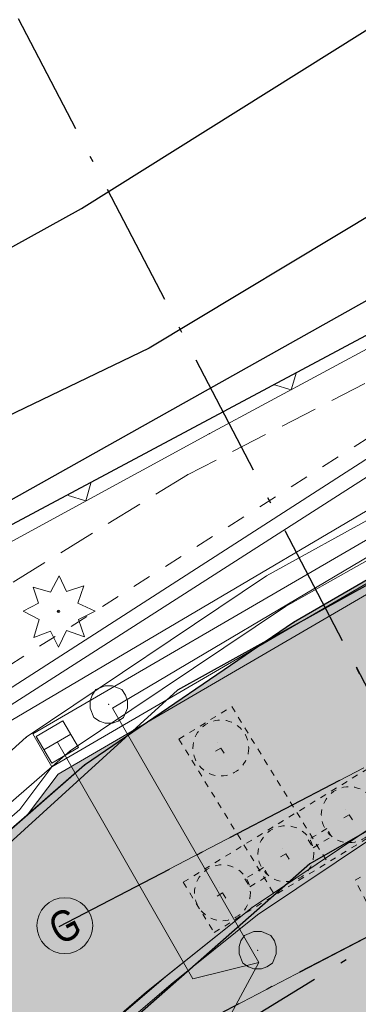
# Model space of a CAD drawing. Header units: metres. Extents: x -535942 to -530626, y -1087729 to -1086275.
# Tile 33 of 247: x -534392.04 to -534386.58, y -1086932.32 to -1086916.46. Entities that reach past the tile are written whole.
import ezdxf
from ezdxf.enums import TextEntityAlignment as Align

# ---------------------------------------------------------------- set-up
doc = ezdxf.new("R2010")
doc.units = ezdxf.units.M
for name, pattern in [('A_CARA_07', [7, 5, -2]), ('A_CARA_15', [7.6, 5, -1.3, 0, -1.3]), ('A_CARA_16', [11.4, 6, -1.8, 0, -1.8, 0, -1.8]), ('B_CARA_03', [3, 2, -1]), ('C_1', [0.6, 0.3, -0.3]), ('C_2', [0.8999999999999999, 0.6, -0.3]), ('CONTINOUS', [0]), ('Čerchovaná 20mm', [3000, 2000, -500.0000000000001, 0, -500.0000000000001])]:
    doc.linetypes.add(name, pattern=pattern)
for name, color, linetype in [('15', 7, 'Continuous'), ('18', 7, 'Continuous'), ('2', 7, 'Continuous'), ('23', 7, 'Continuous'), ('25', 7, 'Continuous'), ('8', 7, 'Continuous'), ('_blok katastr', 7, 'Continuous'), ('_blok SS sítě', 7, 'Continuous'), ('_blok zaměření - nové', 7, 'Continuous'), ('_OSY POPIS', 7, 'Continuous'), ('_základy', 7, 'Continuous'), ('AG_srafy SS komunikace', 253, 'Continuous'), ('CA_ZÁKLADY PAŽENÍ', 10, 'A_CARA_07')]:
    doc.layers.add(name, color=color, linetype=linetype)
for name, color, linetype, lineweight in [('AG budovy tence', 240, 'Continuous', 18), ('AG plyn', 251, 'G_POTR_632_PN', 13), ('AG silno NN', 251, 'G_VED_660_PN', 13), ('AG_kanal destova', 24, 'G_POTR_626_PN', 35), ('AG_SS kanal_déšť', 251, 'G_POTR_626_PN', 13), ('AG_SS osvětlení', 251, 'HP_04_VO', 13), ('CA_NEVHRA1_červená', 10, 'A_CARA_16', 25), ('CA_OSY', 5, 'A_CARA_15', 18), ('CA_PAŽENÍ', 10, 'Continuous', 25), ('CA_ZAKLADY25', 7, 'Continuous', 18), ('RP_kom_popis', 240, 'Continuous', 35), ('RP_kom_srafy_asfalt', 41, 'Continuous', 18), ('RP_komunikace', 240, 'Continuous', 35), ('SS_TEXT5', 4, 'Continuous', 50)]:
    doc.layers.add(name, color=color, linetype=linetype, lineweight=lineweight)
doc.layers.add('AG_revizni oblacek', color=111, linetype='Continuous', plot=False)
for name, color, linetype, true_color in [('BT_BPEJ', 7, 'Continuous', 0x7fffff), ('BT_hranice_parcel', 7, 'Continuous', 0x007f00), ('BT_vnitrni_kresby', 7, 'Continuous', 0x007f00)]:
    doc.layers.add(name, color=color, linetype=linetype, true_color=true_color)
doc.layers.add('RP_kom_zlaby', color=7, linetype='CONTINOUS', lineweight=30, true_color=0x5cb0ff)
doc.styles.add('ROMANS', font='romans')
doc.styles.get("Standard").update_dxf_attribs({"font": 'ARIALN.TTF'})
doc.linetypes.add('G_POTR_626_PN', pattern='A,0.5,-1,2,-6.5,[8,hpfmlin.shx,S=1,R=0,X=0,Y=0],-6.5,2,-1,0.5', length=20)
doc.linetypes.add('G_POTR_632_PN', pattern='A,0.5,-1,2,-6.5,[13,hpfmlin.shx,S=1,R=0,X=0,Y=0],-6.5,2,-1,0.5', length=20)
doc.linetypes.add('G_VED_660_PN', pattern='A,0.5,-1,2,-6.5,[28,hpfmlin.shx,S=1,R=0,X=0,Y=0],-6.5,2,-1,0.5', length=20)
doc.linetypes.add('HP_04_VO', pattern='A,0.5,-1,2,-5,[28,hpfmlin.shx,S=1,R=0,X=0,Y=0],-0.8,["VO",ROMANS,S=1.7,R=0,X=2.75,Y=-0.8],-7,2,-1,0.5', length=19.8)

# ---------------------------------------------------------------- blocks, each defined once
blk = doc.blocks.new('_KATASTR')
at = {"layer": 'BT_BPEJ', "lineweight": -3}
blk.add_lwpolyline([(-534567.99, -1086985.9), (-534456, -1086953), (-534436.78, -1086944.4), (-534394.5, -1086925.5), (-534377.62, -1086916.03), (-534353.5, -1086902.5), (-534344.98, -1086895.04), (-534338.35, -1086889.24), (-534337.5, -1086888.5), (-534101, -1086732), (-533977.7, -1086657.11), (-533966, -1086650), (-533802, -1086557.5)], dxfattribs=at)
at = {"layer": 'BT_hranice_parcel', "lineweight": -3}
for points in [[(-533930.39, -1086626.94), (-533977.71, -1086657.09), (-534027.69, -1086688.36), (-534051.88, -1086704.35), (-534053, -1086704.99), (-534093.1, -1086730.54), (-534099.49, -1086734.79), (-534123.96, -1086749.86), (-534172.7, -1086780.69), (-534236.19, -1086822.11), (-534301.1, -1086864.48), (-534361.33, -1086904.52), (-534389.95, -1086921.75), (-534421.31, -1086936.84), (-534457.42, -1086954.5), (-534485.18, -1086964.81)], [(-534493.78, -1086969.89), (-534465.8, -1086959.93), (-534429.9, -1086944.73), (-534384.85, -1086920.69), (-534356.67, -1086902.53), (-534277.7, -1086851.96), (-534273.32, -1086849.11), (-534236.73, -1086825.56), (-534052.87, -1086705.47), (-533854.49, -1086591.17)], [(-534338.12, -1086898.49), (-534383.25, -1086923.8), (-534389.49, -1086927.26), (-534399, -1086935.91), (-534403.22, -1086942.24), (-534405.72, -1086949.33), (-534407.13, -1086958.44), (-534408.09, -1086961.55), (-534410.53, -1086965.99), (-534414.49, -1086969.52), (-534420.58, -1086971.17), (-534438.35, -1086968.22), (-534436.99, -1086966.48), (-534427.74, -1086964.13), (-534413.07, -1086960.36), (-534414.19, -1086955.97)], [(-534278.2, -1086870.91), (-534280.81, -1086872.42), (-534283.9, -1086873.33), (-534336.41, -1086901.56), (-534380.73, -1086926.26), (-534387.36, -1086930.06), (-534395.68, -1086937.38), (-534400.23, -1086943.77), (-534402.1, -1086949.28), (-534402.94, -1086954.59), (-534401.71, -1086960.85), (-534397.72, -1086964.65), (-534394.01, -1086965.74), (-534388.06, -1086961.48), (-534382.1, -1086954.4), (-534380.8, -1086952.07), (-534380.09, -1086950.32), (-534377.66, -1086948.55)]]:
    blk.add_lwpolyline(points, dxfattribs=at)
at = {"layer": 'BT_vnitrni_kresby', "lineweight": -3}
for points in [[(-534391.04, -1086919.5), (-534363.29, -1086902.12)], [(-534421.54, -1086936.37), (-534391.04, -1086919.5)]]:
    blk.add_lwpolyline(points, dxfattribs=at)
blk = doc.blocks.new('kanalizace SS')
at = {"layer": 'AG_SS kanal_déšť', "ltscale": 0.7}
for p, q in [((-534375.49, -1086918.63), (-534390.54, -1086927.55)), ((-534390.54, -1086927.55), (-534388.18, -1086931.65)), ((-534388.18, -1086931.65), (-534398.32, -1086950.38))]:
    blk.add_line(p, q, dxfattribs=at)
blk = doc.blocks.new('ss plyn')
at = {"layer": 'AG plyn', "color": 251, "lineweight": 15, "ltscale": 0.5}
blk.add_line((-534385.46831, -1086923.19931), (-534398.89266, -1086931.80294), dxfattribs=at)
blk = doc.blocks.new('SS nízké napětí')
at = {"layer": 'AG silno NN', "ltscale": 0.7}
blk.add_line((-534398.82281, -1086931.4979), (-534385.23875, -1086922.76528), dxfattribs=at)
blk = doc.blocks.new('ss_vo')
at = {"layer": 'AG_SS osvětlení', "ltscale": 0.7}
blk.add_line((-534394.0879, -1086928.8786), (-534368.1772, -1086913.5948), dxfattribs=at)
blk = doc.blocks.new('Z620')
at = {"color": 0, "lineweight": -2}
for p, q in [((-0.27, 0.15), (-0.21, 0.24)), ((-0.21, 0.24), (-0.06, 0.3)), ((-0.06, 0.3), (0.06, 0.3)), ((0.06, 0.3), (0.21, 0.24)), ((0.21, 0.24), (0.27, 0.15)), ((-0.3, 0.06), (-0.27, 0.15)), ((-0.3, -0.06), (-0.3, 0.06)), ((0.27, 0.15), (0.3, 0.06)), ((0.3, 0.06), (0.3, -0.06)), ((-0.24, -0.21), (-0.3, -0.06)), ((0.3, -0.06), (0.24, -0.21)), ((-0.15, -0.27), (-0.24, -0.21)), ((-0.06, -0.3), (-0.15, -0.27)), ((0.06, -0.3), (-0.06, -0.3)), ((0.15, -0.27), (0.06, -0.3)), ((0.24, -0.21), (0.15, -0.27))]:
    blk.add_line(p, q, dxfattribs=at)
blk = doc.blocks.new('Z212')
at = {"color": 0, "lineweight": -2}
for p, q in [((-0.21, 0.21), (0, 0)), ((0, 0), (0.21, 0.21))]:
    blk.add_line(p, q, dxfattribs=at)
blk = doc.blocks.new('Z75')
at = {"color": 0, "lineweight": -2}
for p, q in [((-0.13, 0.31), (0.01, 0.57)), ((0.01, 0.57), (0.13, 0.32)), ((-0.32, 0.13), (-0.41, 0.39)), ((-0.41, 0.39), (-0.13, 0.31)), ((0.13, 0.32), (0.41, 0.41)), ((0.41, 0.41), (0.31, 0.13)), ((-0.57, 0), (-0.32, 0.13)), ((-0.31, -0.13), (-0.57, 0)), ((0.31, 0.13), (0.59, 0)), ((0.59, 0), (0.32, -0.13)), ((-0.4, -0.42), (-0.31, -0.13)), ((0.32, -0.13), (0.42, -0.41)), ((0.13, -0.31), (0, -0.58)), ((0.42, -0.41), (0.13, -0.31)), ((-0.13, -0.32), (-0.4, -0.42)), ((0, -0.58), (-0.13, -0.32))]:
    blk.add_line(p, q, dxfattribs=at)
blk.add_circle((0, 0), 0.0192, dxfattribs=at)
blk = doc.blocks.new('Zaměření - zekan')
at = {"layer": 'AG_srafy SS komunikace', "transparency": 33554516}
h = blk.add_hatch(color=256, dxfattribs=at)
h.dxf.hatch_style = 1
h.paths.add_polyline_path([(-534240.26, -1086848.01), (-534242.39, -1086848.54), (-534243.973653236, -1086849.136313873), (-534248.67, -1086851.22), (-534254.11, -1086853.75), (-534260.09, -1086856.64), (-534264.42, -1086858.86), (-534270.39, -1086862.11), (-534275.64, -1086864.95), (-534281.45, -1086868.07), (-534281.6585785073, -1086868.182632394), (-534285.72, -1086869.95), (-534292.5816847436, -1086873.476675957), (-534300.99, -1086878.21), (-534304.6999999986, -1086880.029999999), (-534311.17, -1086883.6), (-534311.21, -1086883.69), (-534319, -1086887.9), (-534326.28, -1086891.8), (-534333.68, -1086895.85), (-534341.0325722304, -1086899.871940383), (-534342.3899999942, -1086900.589999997), (-534348.52, -1086904), (-534357.39, -1086909.18), (-534363.51, -1086912.76), (-534368.15, -1086915.35), (-534368.58, -1086915.38), (-534371.67, -1086917.17), (-534371.6, -1086917.36), (-534374.61, -1086918.91), (-534375.85, -1086919.55), (-534383.2984765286, -1086923.670002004), (-534387.62, -1086926.167315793), (-534390.99, -1086928.47), (-534395.26, -1086932.19), (-534398.39, -1086935.37), (-534401.04, -1086938.71), (-534403.34, -1086942.64), (-534405.25, -1086947.26), (-534406.47, -1086948.88), (-534407.31, -1086949.26), (-534408.77, -1086950.15), (-534411.9, -1086951.42), (-534412.44, -1086951.7), (-534411.5724914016, -1086955.249622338), (-534406.31, -1086953.97), (-534406.43, -1086955.99), (-534406.92, -1086958.84), (-534407.82, -1086961.82), (-534408.73, -1086963.55), (-534410.13, -1086965.71), (-534411.33, -1086966.62), (-534411.44, -1086966.66), (-534412.09, -1086967.39), (-534412.79, -1086968.05), (-534413.62, -1086968.71), (-534414.49, -1086969.26), (-534416.26, -1086969.93), (-534415.54, -1086973.73), (-534414.56, -1086973.85), (-534413.62, -1086974.05), (-534405.67, -1086972.87), (-534403.64, -1086972.67), (-534402.63, -1086972.81), (-534401.62, -1086973.13), (-534400.5, -1086973.63), (-534397.57, -1086975.25), (-534395.92, -1086976.46), (-534395, -1086977.42), (-534392.36, -1086981.04), (-534391.77, -1086982.25), (-534391.1, -1086982), (-534390.78, -1086982.85), (-534391.39, -1086983.1), (-534390.58, -1086985.29), (-534390.25, -1086986.4), (-534390.1, -1086987.69), (-534390.06, -1086988.65), (-534390.2, -1086989.8), (-534390.5, -1086990.92), (-534391.16, -1086992.45), (-534391.4, -1086992.91), (-534381.94, -1086987.31), (-534382.24, -1086986.32), (-534382.32, -1086985.31), (-534382.16, -1086984.27), (-534381.82, -1086983.34), (-534381.32, -1086982.44), (-534380.71, -1086981.63), (-534379.98, -1086980.93), (-534379.21, -1086980.3), (-534378.39, -1086979.72), (-534377.4667975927, -1086979.21125188), (-534373.7107396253, -1086977.111795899), (-534372.5833892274, -1086976.507571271), (-534371.89, -1086976.12), (-534371.16, -1086975.66), (-534367.03, -1086973.76), (-534365.62, -1086973.12), (-534362.45, -1086971.42), (-534362.5651751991, -1086971.197502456), (-534357.1525324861, -1086968.395663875), (-534349.9735908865, -1086964.675849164), (-534344.0311389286, -1086961.596729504), (-534335.3804887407, -1086957.063456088), (-534329.65, -1086954.06), (-534329.53, -1086954.31), (-534329, -1086954.29), (-534328.53, -1086954.37), (-534328.09, -1086954.52), (-534327.64, -1086954.75), (-534327.21, -1086955.13), (-534326.4, -1086956.7), (-534323.4, -1086955.17), (-534324.27, -1086953.55), (-534324.32, -1086953.03), (-534324.26, -1086952.54), (-534324.13, -1086952.05), (-534323.82, -1086951.55), (-534323.49, -1086951.1), (-534311.67, -1086944.94), (-534305.34, -1086941.6), (-534300.39, -1086939.07), (-534294.7979542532, -1086936.103610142), (-534294.97, -1086935.8), (-534290.7701127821, -1086933.636206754), (-534286.14, -1086931.26), (-534286.02, -1086931.42), (-534285.95, -1086931.48), (-534281.8899999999, -1086929.385), (-534271.3, -1086923.94), (-534268.39, -1086922.44), (-534266.57, -1086921.49), (-534263.17, -1086919.71), (-534259.8950294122, -1086918.002599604), (-534258.72, -1086917.39), (-534257.63, -1086916.91), (-534256.65, -1086916.73), (-534255.56, -1086916.71), (-534254.93, -1086916.98), (-534253.92, -1086917.86), (-534252.78, -1086919.28), (-534251.69, -1086920.86), (-534249.08, -1086925.78), (-534247.53, -1086928.67), (-534240.069871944, -1086924.81), (-534241.74, -1086921.65), (-534244.1886135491, -1086916.905811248), (-534244.46, -1086916.38), (-534245.17, -1086914.8), (-534245.34, -1086913.82), (-534245.4, -1086912.79), (-534245.16, -1086911.8), (-534244.75, -1086910.85), (-534244.21, -1086909.95), (-534243.65, -1086909.23), (-534242.81, -1086908.49), (-534241.96, -1086907.93), (-534238.92, -1086906.61), (-534233.75, -1086904.35), (-534231.72, -1086903.63), (-534231.12, -1086903.38), (-534222.86, -1086899.98), (-534221.64, -1086899.45), (-534215.26, -1086896.83), (-534209.18, -1086894.35), (-534207.62, -1086893.82), (-534206.23, -1086893.48), (-534204.6, -1086893.25), (-534203.26, -1086893.19), (-534201.71, -1086893.25), (-534200.3800000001, -1086893.426713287), (-534199.2, -1086893.7), (-534197.72, -1086894.19), (-534196.37, -1086894.9), (-534195.14, -1086895.82), (-534194.07, -1086896.96), (-534193.35, -1086897.92), (-534192.6, -1086899.44), (-534189.28, -1086891.78), (-534190.21, -1086891.25), (-534190.71, -1086890.67), (-534191, -1086890.06), (-534191.12, -1086889.29), (-534191.03, -1086888.49), (-534190.77, -1086887.8), (-534190.37, -1086887.08), (-534189.77, -1086886.62), (-534189.02, -1086886.35), (-534188.25, -1086886.41), (-534187.49, -1086886.8), (-534187, -1086887.35), (-534186.63, -1086888.11), (-534186.43, -1086889.03), (-534186.44, -1086889.87), (-534176.56, -1086889.35), (-534177.65, -1086886.35), (-534179.05, -1086882.57), (-534179.03, -1086882.09), (-534178.78, -1086881.7), (-534177.003038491, -1086880.974458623), (-534171.47, -1086878.73), (-534168.5985315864, -1086877.516286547), (-534164.6779265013, -1086875.910913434), (-534163.53, -1086875.46), (-534162.56, -1086875.05), (-534161.21, -1086874.87), (-534158.44, -1086876.72), (-534157.24, -1086876.86), (-534152.2, -1086873.32), (-534150.4, -1086872.02), (-534148.76, -1086870.34), (-534147.72, -1086869.64), (-534147.78, -1086868.94), (-534147.38, -1086868.62), (-534145.94, -1086867.86), (-534144.5, -1086867.1), (-534142.98, -1086868.83), (-534139.47, -1086866.78), (-534139.23, -1086867.11), (-534139.46, -1086867.68), (-534138.99, -1086868.33), (-534117.8682796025, -1086863.128206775), (-534113.56, -1086852.87), (-534114.37, -1086851.52), (-534114.78, -1086850.57), (-534115.01, -1086849.57), (-534115.14, -1086848.49), (-534115.1, -1086846.51), (-534114.61, -1086844.2), (-534114.35, -1086844.04), (-534113.74, -1086841.96), (-534113.25, -1086840.97), (-534112.53, -1086839.04), (-534112.01, -1086837.76), (-534111.58, -1086837.05), (-534111.22, -1086836.67), (-534110.4, -1086836), (-534109.5700000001, -1086835.59), (-534107.574341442, -1086834.452736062), (-534105.2612353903, -1086833.13456864), (-534102.9142428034, -1086831.771511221), (-534099.15, -1086829.58), (-534093.8379775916, -1086826.489672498), (-534089.7892419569, -1086824.132945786), (-534088.77, -1086823.54), (-534084.12, -1086821.01), (-534085.8708698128, -1086817.862603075), (-534090.54, -1086820.46), (-534093.59, -1086822.14), (-534094.49, -1086822.57), (-534095.48, -1086822.88), (-534096.44, -1086822.95), (-534097.57, -1086822.86), (-534098.46, -1086822.57), (-534101.43, -1086820.53), (-534103.51, -1086818.2), (-534105.97, -1086814.25), (-534107.99, -1086810.23), (-534109.55, -1086807.26), (-534111.07, -1086804.41), (-534111.9, -1086802.88), (-534116.5, -1086794.06), (-534117.17, -1086792.06), (-534117.42, -1086790.69), (-534117.39, -1086789.25), (-534117.19, -1086787.5), (-534116.66, -1086785.76), (-534115.86, -1086784.28), (-534114.92, -1086782.83), (-534113.95, -1086781.82), (-534112.79, -1086780.91), (-534108.66, -1086778.44), (-534110.50542082, -1086775.354336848), (-534114.85, -1086777.87), (-534116.37, -1086778.45), (-534117.72, -1086778.78), (-534118.78, -1086778.9), (-534119.79, -1086778.87), (-534120.72, -1086778.71), (-534122.33, -1086778.24), (-534123.61, -1086777.53), (-534124.14, -1086776.51), (-534124.5, -1086775.53), (-534124.78, -1086773.93), (-534124.92, -1086772.42), (-534124.95, -1086770.88), (-534124.84, -1086769.37), (-534124.65, -1086767.87), (-534124.34, -1086766.41), (-534123.95, -1086764.94), (-534123.48, -1086763.55), (-534122.5307676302, -1086761.319303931), (-534122.48, -1086761.2), (-534121.67, -1086759.91), (-534120.71, -1086758.7), (-534119.94, -1086758), (-534115.0945983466, -1086754.802906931), (-534112.489425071, -1086753.118228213), (-534108.92, -1086750.81), (-534112.62, -1086746.13), (-534115.8070456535, -1086748.181541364), (-534119.2678012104, -1086750.409273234), (-534123.55, -1086753.29), (-534125.75, -1086754.94), (-534127.24, -1086756.26), (-534128.21, -1086757.38), (-534129.07, -1086758.68), (-534129.99, -1086760.43), (-534130.79, -1086762.3), (-534131.7700188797, -1086765.256113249), (-534132.17, -1086766.67), (-534132.7536063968, -1086769.153634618), (-534133.08, -1086770.92), (-534132.94, -1086773.13), (-534131.84, -1086777.78), (-534132.14, -1086777.97), (-534130.89, -1086781.58), (-534129.44, -1086783.59), (-534126.6306465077, -1086788.644785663), (-534124.24, -1086793.34), (-534123.65, -1086795.82), (-534123.48, -1086797.42), (-534123.9729202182, -1086799.533639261), (-534124.97, -1086801.52), (-534126.17, -1086803.45), (-534127.54, -1086804.78), (-534127.92, -1086804.75), (-534132.58, -1086807.28), (-534139.56, -1086810.01), (-534146.11, -1086812.58), (-534152.72, -1086815.14), (-534159.36, -1086817.74), (-534166.12, -1086820.4), (-534174.33, -1086823.85), (-534182.75, -1086826.87), (-534190.84, -1086831.94), (-534200.46, -1086836.84), (-534206.25, -1086839.79), (-534206.69, -1086840.05), (-534208.7456935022, -1086841.111504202), (-534210.685132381, -1086842.125612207), (-534215.8010762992, -1086844.800674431), (-534222.31, -1086848.04), (-534225.67, -1086849.34), (-534227.09, -1086849.34), (-534228.34, -1086849.44), (-534229.372506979, -1086849.267915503), (-534230.35, -1086849.04), (-534234.18, -1086847.95), (-534236.16, -1086847.74), (-534238.29, -1086847.76)])
h.paths.add_polyline_path([(-534391.83, -1086964.99), (-534388.99, -1086967.75), (-534389.32, -1086968.65), (-534389.03, -1086969.71), (-534388.91, -1086968.78), (-534388.57, -1086967.76), (-534388.06, -1086966.84), (-534386.87, -1086965.26), (-534384.26, -1086962.14), (-534380.15, -1086957.28), (-534377.72, -1086954.43), (-534375.2579376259, -1086953.138918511), (-534377.42, -1086949), (-534378.23, -1086949.37), (-534378.17, -1086949.49), (-534379.06, -1086949.91), (-534380.6, -1086951.93), (-534380.7, -1086951.86), (-534381.58, -1086953.7), (-534381.4832994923, -1086953.783807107), (-534383.82, -1086956.48), (-534386.6778588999, -1086959.782414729), (-534387.92, -1086961.27), (-534389.99, -1086963.67), (-534390.75, -1086964.34), (-534391.55, -1086964.89)], flags=16)
at = {"layer": '18', "color": 252, "lineweight": 15}
for p in [(-534388.98, -1086923.13), (-534389.33, -1086923.79), (-534388.06, -1086925.42), (-534387.75, -1086925.91), (-534391.41, -1086925.99), (-534387.62, -1086926.17), (-534390.6, -1086927.49), (-534391.93, -1086928.02), (-534391.22, -1086928.24), (-534390.99, -1086928.47), (-534388.29, -1086930.76), (-534388.2, -1086931.45), (-534389.99, -1086932.12)]:
    blk.add_point(p, dxfattribs=at)
at = {"layer": '2', "color": 251, "linetype": 'C_1', "lineweight": 15}
blk.add_line((-534398.81, -1086931.05), (-534385.24, -1086922.45), dxfattribs=at)
at = {"layer": '2', "color": 251, "lineweight": 15}
for p, q in [((-534383.58, -1086922.94), (-534388.06, -1086925.42)), ((-534387.75, -1086925.91), (-534383.29, -1086923.4)), ((-534383.19, -1086923.61), (-534387.62, -1086926.17)), ((-534388.06, -1086925.42), (-534391.93, -1086928.02)), ((-534391.22, -1086928.24), (-534387.75, -1086925.91)), ((-534387.62, -1086926.17), (-534390.99, -1086928.47)), ((-534391.93, -1086928.02), (-534395.8, -1086931.49)), ((-534395.46, -1086931.91), (-534391.22, -1086928.24)), ((-534390.99, -1086928.47), (-534395.26, -1086932.19)), ((-534385.13, -1086928.64), (-534388.29, -1086930.76)), ((-534388.29, -1086930.76), (-534389.99, -1086932.12)), ((-534389.99, -1086932.12), (-534393.5, -1086935.14))]:
    blk.add_line(p, q, dxfattribs=at)
at = {"layer": '23', "color": 252, "lineweight": 15}
for p, q in [((-534388.98, -1086923.13), (-534384.56, -1086920.75)), ((-534394.92, -1086926.36), (-534388.98, -1086923.13))]:
    blk.add_line(p, q, dxfattribs=at)
at = {"layer": '25', "color": 252, "linetype": 'C_2', "lineweight": 15}
for p, q in [((-534386.47, -1086922.32), (-534389.33, -1086923.79)), ((-534389.33, -1086923.79), (-534394.76, -1086927.13))]:
    blk.add_line(p, q, dxfattribs=at)
at = {"layer": 'AG_revizni oblacek'}
blk.add_lwpolyline([(-534348.52, -1086904), (-534357.39, -1086909.18), (-534363.51, -1086912.76), (-534368.15, -1086915.35), (-534368.58, -1086915.38), (-534371.67, -1086917.17), (-534371.6, -1086917.36), (-534374.61, -1086918.91), (-534375.85, -1086919.55), (-534383.2984765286, -1086923.670002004), (-534387.62, -1086926.167315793), (-534390.99, -1086928.47), (-534395.26, -1086932.19), (-534398.39, -1086935.37), (-534401.04, -1086938.71), (-534403.34, -1086942.64)], dxfattribs=at)
at = {"layer": '15', "color": 252, "lineweight": 15}
blk.add_blockref('Z75', (-534391.41, -1086925.99), dxfattribs=at)
at = {"layer": '23', "color": 252, "lineweight": 15}
for p, rotation in [((-534387.66, -1086922.42), 28.19999999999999), ((-534390.97, -1086924.21), 28.6)]:
    blk.add_blockref('Z212', p, dxfattribs=dict(at, rotation=rotation))
at = {"layer": '8', "color": 252, "lineweight": 15}
for p in [(-534390.6, -1086927.49), (-534388.2, -1086931.45)]:
    blk.add_blockref('Z620', p, dxfattribs=at)
blk = doc.blocks.new('00RADA')
at = {"color": 0, "lineweight": -2}
blk.add_circle((0, 0), 4.5, dxfattribs=at)
at = {"layer": 'SS_TEXT5', "color": 0, "lineweight": -2, "style": 'ROMANS', "width": 0.8}
blk.add_attdef('1', text='', height=5, dxfattribs=at).set_placement((0, 0), align=Align.MIDDLE)
blk = doc.blocks.new('půdorys nový')
at = {"layer": 'CA_OSY', "color": 251, "lineweight": 15}
for p, q in [((23.16650059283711, 61.70634859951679), (318.3485160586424, 61.70634859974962)), ((23.16650147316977, 59.26634859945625), (318.3485160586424, 59.26634859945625))]:
    blk.add_line(p, q, dxfattribs=at)
at = {"layer": '_OSY POPIS', "color": 251, "lineweight": 15}
ref = blk.add_blockref('00RADA', (22.71738133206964, 61.67820806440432), dxfattribs=dict(at, xscale=0.09999999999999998, yscale=0.09999999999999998, zscale=0.09999999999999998))
ref.add_attrib('1', 'G', dxfattribs={"layer": 'SS_TEXT5', "color": 0, "height": 0.4999999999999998}).set_placement((22.71738133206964, 61.67820806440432), align=Align.MIDDLE)
blk = doc.blocks.new('A$C33453530')
at = {"layer": 'CA_OSY', "color": 0, "ltscale": 0.25}
for p, q in [((-99.7440782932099, -7.149744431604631), (99.7440782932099, 7.149744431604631)), ((7.149744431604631, -99.7440782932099), (-7.149744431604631, 99.7440782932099))]:
    blk.add_line(p, q, dxfattribs=at)
at = {"layer": 'CA_ZÁKLADY PAŽENÍ', "color": 0, "lineweight": -2, "ltscale": 0.5}
blk.add_circle((0, 0), 450, dxfattribs=at)
blk = doc.blocks.new('A$Ca459e306')
at = {"layer": 'AG_revizni oblacek', "ltscale": 0.5}
for p, q in [((0, 3939.999999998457), (0, -7948.977382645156)), ((-3065.038965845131, 8.731149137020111e-11), (75669.90750165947, -2.240994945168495e-09))]:
    blk.add_line(p, q, dxfattribs=at)
at = {"layer": 'CA_NEVHRA1_červená', "color": 251, "linetype": 'B_CARA_03', "lineweight": 13, "ltscale": 0.7}
for p, q in [((-4073.596456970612, 2149.24865825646), (34618.53127812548, 4922.734859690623)), ((-3069.534445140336, 4226.352285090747), (-2072.093662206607, 4297.849729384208)), ((-2072.093662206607, 4297.849729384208), (-1861.176201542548, 1355.39941975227)), ((-3069.534445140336, 4226.352285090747), (-2858.616984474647, 1283.901975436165)), ((-4005.673884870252, 1201.679914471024), (34803.34721395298, 3983.545136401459)), ((-4073.596456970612, 2149.248658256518), (-4005.673884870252, 1201.679914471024))]:
    blk.add_line(p, q, dxfattribs=at)
at = {"layer": 'CA_ZÁKLADY PAŽENÍ', "color": 251, "linetype": 'B_CARA_03', "lineweight": 13, "ltscale": 0.5}
for points in [[(-3166.874485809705, 1738.024550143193), (-3156.149869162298, 1588.408432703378), (-2807.045595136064, 1613.432538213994), (-2817.770211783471, 1763.048655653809)], [(-1969.945546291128, 1823.821483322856), (-1959.220929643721, 1674.205365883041), (-1610.116655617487, 1699.229471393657), (-1620.841272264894, 1848.845588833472)]]:
    blk.add_lwpolyline(points, close=True, dxfattribs=at)
at = {"layer": 'CA_PAŽENÍ', "color": 251, "linetype": 'B_CARA_03', "lineweight": 13}
for p in [(-2536.852767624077, 3788.316635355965), (-2393.857879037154, 1793.435069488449), (-1196.928939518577, 1879.232002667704), (-3590.786818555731, 1707.638136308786)]:
    blk.add_blockref('A$C33453530', p, dxfattribs=at)
blk = doc.blocks.new('A$Cf8a33a96')
at = {"layer": 'AG_revizni oblacek', "linetype": 'Čerchovaná 20mm'}
for p, q in [((1.192092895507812e-07, -9246.04788017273), (2.384185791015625e-07, 67434.63207900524)), ((-4913.909610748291, 38687.76657962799), (41083.70649600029, 41984.91669952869)), ((-6173.615561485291, 41480.00000011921), (290262.5786824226, 41480.00000011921)), ((-6173.615561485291, 39040.00000011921), (290262.5786824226, 39040.00000023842))]:
    blk.add_line(p, q, dxfattribs=at)
at = {"layer": 'CA_ZAKLADY25', "color": 252, "linetype": 'B_CARA_03', "lineweight": 13}
for p, q in [((-1599.999999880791, 39940.00000011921), (1600.000000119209, 39940.00000011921)), ((-1599.999999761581, 38140.00000023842), (-1599.999999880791, 39940.00000011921))]:
    blk.add_line(p, q, dxfattribs=at)
blk = doc.blocks.new('komunikace')
at = {"layer": 'RP_kom_srafy_asfalt', "lineweight": 13, "transparency": 33554577}
h = blk.add_hatch(color=256, dxfattribs=at)
h.dxf.hatch_style = 1
edge = h.paths.add_edge_path()
edge.add_line((-534391.9370450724, -1086929.295060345), (-534389.6870890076, -1086931.877671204))
edge.add_line((-534389.6870890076, -1086931.877671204), (-534388.29, -1086930.76))
edge.add_line((-534388.29, -1086930.76), (-534385.13, -1086928.64))
edge.add_line((-534385.13, -1086928.64), (-534380.4645792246, -1086925.92355872))
edge.add_line((-534380.4645792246, -1086925.92355872), (-534371.3313174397, -1086920.605716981))
edge.add_line((-534371.3313174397, -1086920.605716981), (-534356.6288022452, -1086912.045177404))
edge.add_line((-534356.6288022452, -1086912.045177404), (-534235.8179834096, -1086849.120798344))
edge.add_line((-534235.8179834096, -1086849.120798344), (-534236.137476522, -1086848.507409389))
edge.add_arc((-534238.6286439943, -1086849.804972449), 2.808840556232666, 27.51344998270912, 118.3493117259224)
edge.add_line((-534239.9624101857, -1086847.332998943), (-534240.4058968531, -1086847.563966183))
edge.add_line((-534240.4058968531, -1086847.563966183), (-534247.2612103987, -1086851.134203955))
edge.add_line((-534247.2612103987, -1086851.134203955), (-534253.5103717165, -1086849.957406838))
edge.add_arc((-534254.4356723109, -1086854.871042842), 4.999999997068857, 79.33536251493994, 117.511649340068)
edge.add_line((-534256.7453170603, -1086850.436458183), (-534272.9028801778, -1086858.851728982))
edge.add_arc((-534270.5932354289, -1086863.286313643), 4.999999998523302, 117.5116493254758, 142.4783457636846)
edge.add_line((-534274.5588514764, -1086860.241007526), (-534281.0994559, -1086868.758222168))
edge.add_line((-534281.0994559, -1086868.758222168), (-534358.2454831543, -1086908.940921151))
edge.add_line((-534358.2454831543, -1086908.940921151), (-534374.5540914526, -1086918.881209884))
edge.add_line((-534374.5540914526, -1086918.881209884), (-534374.61, -1086918.91))
edge.add_line((-534374.61, -1086918.91), (-534375.8499167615, -1086919.549957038))
edge.add_line((-534375.8499167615, -1086919.549957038), (-534391.415591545, -1086928.61161419))
edge.add_line((-534391.415591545, -1086928.61161419), (-534391.9370450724, -1086929.295060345))
h = blk.add_hatch(color=256, dxfattribs=at)
h.dxf.hatch_style = 1
h.paths.add_polyline_path([(-534395.26, -1086932.19), (-534391.9159885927, -1086929.27250731), (-534389.6880021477, -1086931.878451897), (-534393.0528455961, -1086934.75526886)])
at = {"layer": 'AG_kanal destova', "lineweight": 13, "ltscale": 0.7}
blk.add_lwpolyline([(-534391.4277155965, -1086928.096110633), (-534389.2449308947, -1086931.912143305), (-534388.1799999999, -1086931.65)], dxfattribs=at)
at = {"layer": 'RP_kom_popis', "lineweight": 13}
blk.add_lwpolyline([(-534391.8263127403, -1086927.964730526), (-534391.5170352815, -1086928.497103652)], dxfattribs=at)
at = {"layer": 'RP_kom_zlaby', "lineweight": 13}
blk.add_lwpolyline([(-534391.7695489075, -1086928.005833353), (-534391.5179928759, -1086928.437943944), (-534391.0858822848, -1086928.186387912), (-534391.3374383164, -1086927.754277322)], close=True, dxfattribs=at)
blk.add_lwpolyline([(-534391.6437708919, -1086928.221888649), (-534391.2116603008, -1086927.970332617)], dxfattribs=at)
at = {"layer": 'RP_komunikace', "lineweight": 13}
for points in [[(-534356.6286342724, -1086912.045079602), (-534385.13, -1086928.64), (-534388.29, -1086930.76), (-534389.6870890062, -1086931.877671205), (-534389.6870890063, -1086931.877671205)], [(-534356.559528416, -1086912.178018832), (-534385.0503971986, -1086928.767224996), (-534388.2012077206, -1086930.881059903), (-534389.593384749, -1086931.994801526)], [(-534391.8263127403, -1086927.964730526), (-534391.8263127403, -1086927.964730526), (-534376.24, -1086918.91)], [(-534392.035576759, -1086929.181960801), (-534391.5170352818, -1086928.497103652), (-534375.9467503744, -1086919.432759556)], [(-534391.9159885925, -1086929.27250731), (-534391.415591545, -1086928.61161419), (-534375.8506757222, -1086919.550395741)], [(-534392.0355767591, -1086929.181960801), (-534395.366331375, -1086932.085340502), (-534395.26, -1086932.19)], [(-534391.9370450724, -1086929.295060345), (-534395.26, -1086932.19), (-534393.0528455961, -1086934.75526886), (-534389.6870892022, -1086931.877671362)], [(-534389.593384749, -1086931.994801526), (-534392.9524790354, -1086934.871948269), (-534393.0524932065, -1086934.754967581)]]:
    blk.add_lwpolyline(points, dxfattribs=at)

msp = doc.modelspace()

# ---------------------------------------------------------------- block references
at = {"layer": '_blok katastr', "lineweight": -3}
msp.add_blockref('_KATASTR', (0, 0), dxfattribs=at)
at = {"layer": '_blok SS sítě'}
for name in ['kanalizace SS', 'ss_vo', 'SS nízké napětí', 'ss plyn']:
    msp.add_blockref(name, (0, 0), dxfattribs=at)
at = {"layer": '_blok zaměření - nové', "linetype": 'ByBlock'}
msp.add_blockref('Zaměření - zekan', (0, 0), dxfattribs=at)
at = {"layer": '_základy', "xscale": 0.001, "yscale": 0.001, "zscale": 0.001, "rotation": 27.51344999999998}
msp.add_blockref('A$Cf8a33a96', (-534366.7593662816, -1086965.004637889), dxfattribs=at)
at = {"layer": 'AG budovy tence', "rotation": 27.51344999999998}
msp.add_blockref('půdorys nový', (-534382.964524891, -1086996.250953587), dxfattribs=at)
at = {"layer": 'AG budovy tence', "xscale": 0.001, "yscale": 0.001, "zscale": 0.001, "rotation": 27.51344999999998}
msp.add_blockref('A$Ca459e306', (-534384.7941578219, -1086930.379966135), dxfattribs=at)
at = {"layer": 'RP_kom_popis'}
msp.add_blockref('komunikace', (0, 0), dxfattribs=at)

doc.saveas('drawing.dxf')
